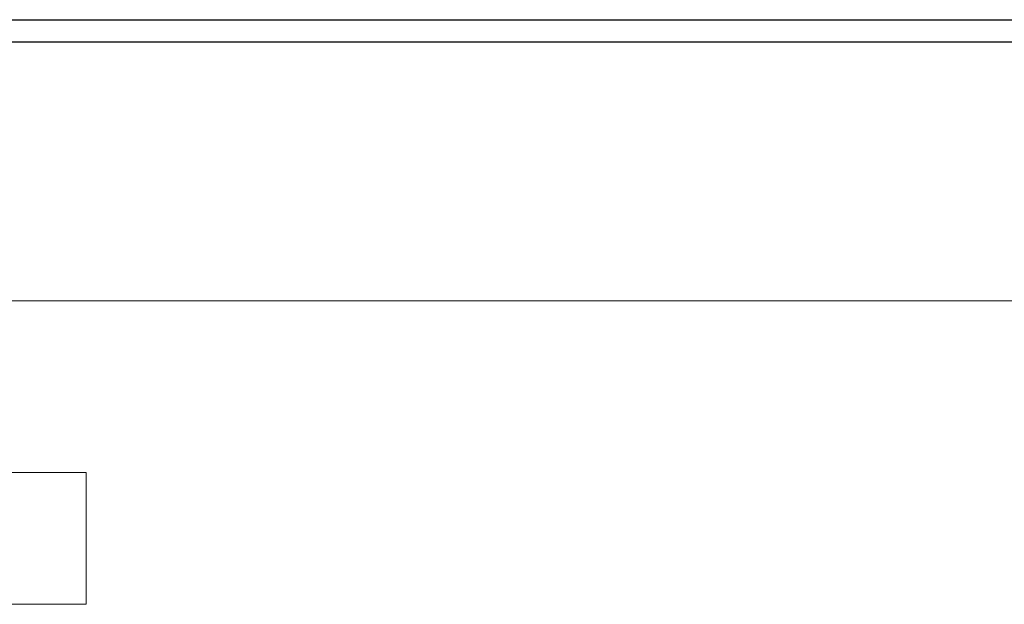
# Model space of a CAD drawing. Header units: feet. Extents: x 8 to 127, y 6 to 90.
# Tile 118 of 256: x 39.86 to 42.1, y 48.27 to 49.6. Entities that reach past the tile are written whole.
import ezdxf

# ---------------------------------------------------------------- set-up
doc = ezdxf.new("R2010")
doc.units = ezdxf.units.FT
doc.header["$MEASUREMENT"] = 0
doc.layers.add('Cotas', color=8, linetype='Continuous', lineweight=0)
doc.layers.add('TQ-Condutos Sub-coletores', color=108, linetype='Continuous', lineweight=25)
doc.layers.add('FINA', color=7, linetype='Continuous')

msp = doc.modelspace()

# ---------------------------------------------------------------- linework, layer by layer
at = {"layer": 'Cotas'}
msp.add_line((45.0838, 48.963), (33.0402, 48.963), dxfattribs=at)
at = {"layer": 'FINA', "linetype": 'Continuous', "lineweight": 5}
for p, q in [((40.0151, 48.5727), (39.7151, 48.5727)), ((40.0151, 48.2727), (40.0151, 48.5727)), ((39.7151, 48.2727), (40.0151, 48.2727))]:
    msp.add_line(p, q, dxfattribs=at)
at = {"layer": 'TQ-Condutos Sub-coletores'}
for p, q in [((33.2402, 49.6025), (44.8838, 49.6025)), ((33.2402, 49.5525), (44.8838, 49.5525))]:
    msp.add_line(p, q, dxfattribs=at)

doc.saveas('drawing.dxf')
